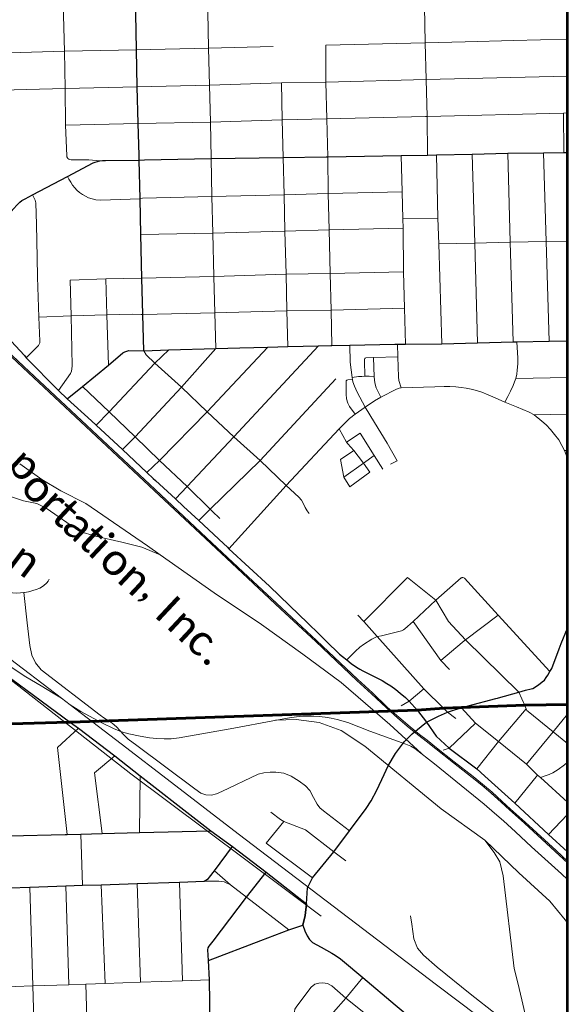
# Model space of a CAD drawing. Extents: x 13.99 to 21.38, y 7.75 to 14.55.
# Tile 76 of 77: x 20.38 to 21.38, y 11.22 to 13.01. Entities that reach past the tile are written whole.
import ezdxf

# ---------------------------------------------------------------- set-up
doc = ezdxf.new("R2010")
doc.units = 0
doc.header["$MEASUREMENT"] = 0
doc.linetypes.add('rr2', pattern=[0])
for name, color, linetype, lineweight in [('GM_X_City_Street', 1, 'Continuous', 0), ('GM_X_County_Road', 3, 'Continuous', 30), ('GM_X_Interstate_Route', 1, 'Continuous', 53), ('GM_X_Rail_Line', 7, 'rr2', 13), ('GM_X_Rail_Line_Text', 7, 'Continuous', 0), ('GM_X_State_Route', 1, 'Continuous', 30)]:
    doc.layers.add(name, color=color, linetype=linetype, lineweight=lineweight)
doc.styles.add('Slanted Normal (0.14) Font 31', font='CHAR_FAST_FONT.shx', dxfattribs={"height": 0.14})

msp = doc.modelspace()

# ---------------------------------------------------------------- linework, layer by layer
at = {"layer": 'GM_X_City_Street'}
for p, q in [((21.3706, 12.7712), (21.3702, 12.8428)), ((21.0768, 12.6497), (21.1406, 12.6511)), ((20.4918, 12.3442), (20.5407, 12.2979)), ((21.2831, 12.3585), (21.377, 12.3605)), ((21.3166, 12.2921), (21.377, 12.2936)), ((21.372, 12.2272), (21.377, 12.2274)), ((21.0542, 12.2023), (21.0664, 12.2082)), ((20.9798, 12.161), (21.0166, 12.1877)), ((20.7429, 12.1031), (20.7289, 12.1162)), ((21.0056, 11.9152), (21.0851, 11.9954)), ((20.3911, 11.9129), (20.3845, 11.968)), ((20.5959, 11.5301), (20.5971, 11.6334)), ((21.281, 11.5838), (21.3226, 11.6346)), ((21.3429, 11.5263), (21.3764, 11.5626)), ((20.8274, 11.5108), (20.8593, 11.5501)), ((20.4918, 11.4339), (20.4889, 11.5273)), ((20.8274, 11.5108), (20.9118, 11.4474)), ((20.467, 11.2521), (20.4617, 11.4329)), ((20.5333, 11.2545), (20.526, 11.4349)), ((20.5977, 11.2572), (20.5918, 11.4372)), ((20.6745, 11.2593), (20.6688, 11.4393))]:
    msp.add_line(p, q, dxfattribs=at)
at = {"layer": 'GM_X_City_Street', "flags": 128}
for points in [[(20.7355, 12.4133), (20.7332, 12.4781), (20.7319, 12.5448), (20.7298, 12.6238), (20.7283, 12.6908), (20.7266, 12.7601), (20.7253, 12.8265), (20.7235, 12.894), (20.7219, 12.9612), (20.7207, 13.0273), (20.7188, 13.0942), (20.7173, 13.1605), (20.7152, 13.2267), (20.7135, 13.3186), (20.7118, 13.4182), (20.7104, 13.5006), (20.7058, 13.5015), (20.702, 13.503), (20.6988, 13.5059), (20.6967, 13.5084), (20.6951, 13.5121), (20.6946, 13.5162), (20.6911, 13.6481)], [(21.1218, 12.7659), (21.1209, 12.8367), (21.1194, 12.9039), (21.1177, 12.9709), (21.1162, 13.0372), (21.1148, 13.1027), (21.1137, 13.17)], [(20.4654, 12.7597), (20.4644, 12.7612), (20.4636, 12.763), (20.4631, 12.765), (20.461, 12.8205), (20.4601, 12.8875), (20.4588, 12.9555), (20.457, 13.0211), (20.4558, 13.0879), (20.4543, 13.154)], [(20.9363, 12.9667), (21.1177, 12.9709), (21.1905, 12.9729)], [(21.1905, 12.9729), (21.279, 12.9753), (21.377, 12.9774)], [(20.2369, 12.9492), (20.3177, 12.9515), (20.4588, 12.9555), (20.5906, 12.9582), (20.7219, 12.9612), (20.8401, 12.9641)], [(20.9471, 12.4186), (20.9457, 12.4834), (20.9442, 12.5499), (20.9421, 12.6297), (20.9404, 12.696), (20.9398, 12.7632), (20.9378, 12.8321), (20.9363, 12.8991), (20.9363, 12.9667)], [(20.1613, 12.8809), (20.1629, 12.8812), (20.1659, 12.8816), (20.3195, 12.884), (20.4601, 12.8875), (20.5919, 12.8905), (20.7235, 12.894), (20.8552, 12.8978), (20.9363, 12.8991), (21.1194, 12.9039), (21.377, 12.91)], [(20.8668, 12.4169), (20.8652, 12.482), (20.8636, 12.5487), (20.8612, 12.6275), (20.8598, 12.6936), (20.8582, 12.7619), (20.8562, 12.8308), (20.8552, 12.8978)], [(20.461, 12.8205), (20.5936, 12.8237), (20.7253, 12.8265), (20.8562, 12.8308), (20.9378, 12.8321), (21.118, 12.8366)], [(21.118, 12.8366), (21.1209, 12.8367), (21.3702, 12.8428), (21.377, 12.843)], [(20.4654, 12.7597), (20.4667, 12.7589), (20.4685, 12.7581), (20.4711, 12.7575), (20.5035, 12.7577), (20.5234, 12.7557)], [(21.0814, 12.421), (21.08, 12.4871), (21.078, 12.5534), (21.077, 12.6327), (21.0768, 12.6497), (21.0752, 12.699), (21.0735, 12.7652)], [(21.1476, 12.4219), (21.1426, 12.604), (21.1406, 12.6511), (21.1381, 12.7664)], [(21.2128, 12.4236), (21.2079, 12.6052), (21.203, 12.768)], [(21.2783, 12.4254), (21.2727, 12.607), (21.2684, 12.7695)], [(21.3438, 12.4266), (21.3385, 12.6087), (21.3335, 12.7701)], [(20.4645, 12.7273), (20.4672, 12.7223), (20.4704, 12.7168), (20.4737, 12.7113), (20.4776, 12.7063), (20.4818, 12.7019), (20.4866, 12.698), (20.4917, 12.6945), (20.4972, 12.6913), (20.503, 12.6884), (20.5096, 12.6862), (20.5164, 12.6846), (20.5246, 12.6841), (20.579, 12.6856), (20.597, 12.6863), (20.6014, 12.6875), (20.7283, 12.6908), (20.8598, 12.6936), (20.9404, 12.696), (21.0752, 12.699)], [(20.3893, 12.3964), (20.4113, 12.4187), (20.4128, 12.4209), (20.4139, 12.4236), (20.4142, 12.4268), (20.4122, 12.4706), (20.4098, 12.5436), (20.4089, 12.5795), (20.408, 12.6393), (20.4068, 12.6792), (20.4062, 12.6815), (20.4052, 12.6839), (20.4004, 12.6935)], [(20.5984, 12.6215), (20.7298, 12.6238), (20.8612, 12.6275), (20.9421, 12.6297), (21.077, 12.6327)], [(21.1426, 12.604), (21.2079, 12.6052), (21.2727, 12.607), (21.3385, 12.6087), (21.377, 12.6094)], [(20.4694, 12.5378), (20.5346, 12.5404), (20.6002, 12.5418), (20.7319, 12.5448), (20.8636, 12.5487), (20.9442, 12.5499), (21.078, 12.5534)], [(20.5392, 12.3828), (20.5365, 12.4744), (20.5346, 12.5404)], [(20.4478, 12.3366), (20.4698, 12.3679), (20.4716, 12.3717), (20.4726, 12.3763), (20.4729, 12.3819), (20.4715, 12.4729), (20.4694, 12.5378)], [(20.5992, 12.4756), (20.6023, 12.4756), (20.7332, 12.4781), (20.8652, 12.482), (20.9457, 12.4834), (21.08, 12.4871)], [(20.4122, 12.4706), (20.4715, 12.4729), (20.5365, 12.4744), (20.5839, 12.4759), (20.5992, 12.4756)], [(20.6095, 12.1868), (20.6327, 12.2087), (20.7196, 12.2979), (20.8301, 12.4158)], [(20.6614, 12.1388), (20.6827, 12.1615), (20.7681, 12.252), (20.9225, 12.4182)], [(21.0664, 12.2082), (21.0479, 12.2408), (21.025, 12.2784), (21.0082, 12.3065), (20.9931, 12.3338), (20.9884, 12.3445), (20.9857, 12.3523), (20.9845, 12.357), (20.9841, 12.3601), (20.9807, 12.3884), (20.9802, 12.4191)], [(21.0738, 12.3414), (21.0694, 12.3549), (21.0686, 12.3615), (21.0676, 12.398), (21.0668, 12.421)], [(21.2629, 12.3152), (21.2683, 12.3259), (21.2731, 12.3353), (21.2781, 12.3455), (21.2808, 12.3525), (21.2831, 12.3585), (21.2849, 12.3664), (21.2857, 12.3739), (21.2868, 12.3852), (21.2866, 12.3958), (21.2851, 12.4253)], [(20.517, 12.2735), (20.5407, 12.2979), (20.6239, 12.3865), (20.6498, 12.411)], [(20.5651, 12.2287), (20.5881, 12.2521), (20.6726, 12.3425), (20.7355, 12.4133)], [(20.9058, 12.1119), (20.9022, 12.1168), (20.9001, 12.1202), (20.8986, 12.123), (20.8942, 12.1323), (20.8918, 12.1365), (20.8867, 12.142), (20.864, 12.163), (20.8165, 12.2087), (20.7681, 12.252), (20.7196, 12.2979), (20.6726, 12.3425), (20.6239, 12.3865), (20.6081, 12.4016), (20.6037, 12.4091)], [(21.0072, 12.3627), (21.0068, 12.3909), (21.0069, 12.3936), (21.0074, 12.3948), (21.0081, 12.3956), (21.0092, 12.3961), (21.0233, 12.3967), (21.0676, 12.398)], [(21.0365, 12.3246), (21.0283, 12.3412), (21.0254, 12.3505), (21.0241, 12.3618), (21.0233, 12.3967)], [(20.9841, 12.3601), (20.9958, 12.3619), (21.0016, 12.3624), (21.0072, 12.3627), (21.0153, 12.3628), (21.0241, 12.3618)], [(20.704, 12.0992), (20.7247, 12.1201), (20.8165, 12.2087), (20.9543, 12.358)], [(20.7592, 12.0478), (20.864, 12.163), (20.9606, 12.2664), (20.9795, 12.2855), (20.9895, 12.2937), (21.0082, 12.3065), (21.0251, 12.318), (21.0365, 12.3246), (21.0653, 12.3391), (21.0698, 12.3408), (21.0738, 12.3414), (21.1351, 12.3433), (21.1519, 12.3437), (21.1625, 12.3438), (21.1732, 12.3432), (21.1834, 12.3424), (21.1923, 12.3408), (21.2014, 12.3389), (21.2111, 12.3365), (21.2211, 12.3334), (21.2322, 12.329), (21.245, 12.3233), (21.2629, 12.3152), (21.2841, 12.3067), (21.296, 12.3022), (21.3071, 12.2969), (21.3166, 12.2921), (21.3302, 12.2809), (21.3383, 12.2739), (21.3465, 12.2655), (21.3538, 12.2564), (21.3612, 12.2464), (21.3668, 12.2361), (21.372, 12.2272), (21.3749, 12.2195), (21.377, 12.2138)], [(20.9895, 12.2937), (20.9791, 12.3072), (20.976, 12.3138), (20.9739, 12.3214), (20.973, 12.3299), (20.973, 12.353), (20.9732, 12.3544), (20.9738, 12.3551), (20.9747, 12.3557), (20.9763, 12.356), (20.9845, 12.357)], [(20.7289, 12.1162), (20.7247, 12.1201), (20.6827, 12.1615), (20.6327, 12.2087), (20.5881, 12.2521), (20.5407, 12.2979)], [(21.0166, 12.1877), (21.0048, 12.2041), (20.9953, 12.2171), (20.9872, 12.2269), (20.9764, 12.2396), (20.9738, 12.2421), (20.9606, 12.2664)], [(20.9738, 12.2421), (20.9987, 12.2589), (21.0244, 12.2183), (21.0404, 12.1931)], [(20.9798, 12.161), (20.9689, 12.1782), (20.9629, 12.211), (20.9872, 12.2269)], [(20.9689, 12.1782), (21.0048, 12.2041), (21.0244, 12.2183)], [(20.2597, 12.0223), (20.2816, 12.0066), (20.2953, 11.9964), (20.3038, 11.99), (20.3159, 11.9819), (20.3263, 11.9766), (20.3358, 11.9728), (20.3428, 11.9707), (20.3571, 11.968), (20.3643, 11.9673), (20.3716, 11.9671), (20.3789, 11.9674), (20.3845, 11.968), (20.3862, 11.9682), (20.3933, 11.9694), (20.4074, 11.9734), (20.4142, 11.9761), (20.421, 11.98), (20.4268, 11.9854), (20.4291, 11.9886), (20.4311, 11.9921)], [(20.9743, 11.845), (20.9904, 11.8612), (20.998, 11.868), (21.0049, 11.8733), (21.0203, 11.8831), (21.03, 11.888), (21.0377, 11.8891), (21.0695, 11.8967), (21.0742, 11.8981), (21.0776, 11.8998), (21.0804, 11.9018), (21.0956, 11.9153), (21.1371, 11.9539), (21.1833, 11.9946)], [(21.0851, 11.9954), (21.1371, 11.9539), (21.16, 11.9151), (21.191, 11.8818), (21.2883, 11.7864)], [(21.1833, 11.9946), (21.1841, 11.9949), (21.1852, 11.9952), (21.1864, 11.9952), (21.1879, 11.9949), (21.1891, 11.9941), (21.2507, 11.9267), (21.3453, 11.8236)], [(20.9795, 11.5333), (20.9316, 11.5698), (20.9254, 11.5753), (20.9202, 11.5821), (20.9134, 11.5942), (20.9069, 11.6067), (20.8993, 11.6151), (20.8876, 11.624), (20.8731, 11.6332), (20.8595, 11.6381), (20.8446, 11.6401), (20.8345, 11.6401), (20.8229, 11.6389), (20.8128, 11.6364), (20.746, 11.6047), (20.7364, 11.6006), (20.7271, 11.5982), (20.7171, 11.599), (20.7078, 11.6019), (20.697, 11.6095), (20.5909, 11.6886), (20.5752, 11.7005), (20.5667, 11.7087), (20.5608, 11.7156), (20.5539, 11.7228), (20.5461, 11.7294), (20.5403, 11.7332), (20.5307, 11.7394), (20.5241, 11.7444), (20.4165, 11.8269), (20.4063, 11.8397), (20.3992, 11.8539), (20.3956, 11.8713), (20.3911, 11.9129)], [(20.9945, 11.9268), (21.0056, 11.9152), (21.03, 11.888), (21.1153, 11.7925), (21.1515, 11.7564), (21.1582, 11.7494), (21.1737, 11.7379)], [(21.0956, 11.9153), (21.1462, 11.844), (21.1619, 11.8274)], [(21.1885, 11.8797), (21.191, 11.8818), (21.2507, 11.9267)], [(21.1462, 11.844), (21.1852, 11.877), (21.1885, 11.8797)], [(21.0735, 11.7615), (21.0885, 11.7695), (21.1153, 11.7925)], [(21.2883, 11.7864), (21.2995, 11.7617), (21.3009, 11.7586), (21.3018, 11.7557), (21.3032, 11.753), (21.3053, 11.7509), (21.351, 11.7141), (21.377, 11.6927)], [(21.1839, 11.7577), (21.2096, 11.7297), (21.2516, 11.696), (21.3024, 11.6546), (21.3226, 11.6346), (21.3283, 11.6305), (21.377, 11.5857)], [(21.2116, 11.6465), (21.2516, 11.696), (21.3018, 11.7557)], [(21.3024, 11.6546), (21.351, 11.7141), (21.377, 11.7459)], [(20.4642, 11.5266), (20.4465, 11.6854), (20.4847, 11.7202)], [(21.1505, 11.6803), (21.1612, 11.6839), (21.2096, 11.7297)], [(20.528, 11.5281), (20.514, 11.6387), (20.5512, 11.6703)], [(21.3283, 11.6305), (21.3366, 11.6334), (21.344, 11.6361), (21.3504, 11.6393), (21.3601, 11.6451), (21.3721, 11.6538), (21.377, 11.6586)], [(20.8356, 11.567), (20.8536, 11.5541), (20.8593, 11.5501), (20.8992, 11.5347), (20.9509, 11.4951), (20.9725, 11.4784)], [(20.7329, 11.4604), (20.7623, 11.4347), (20.7914, 11.4119), (20.8688, 11.3527)], [(20.4061, 11.0967), (20.406, 11.1027), (20.4038, 11.1686), (20.4013, 11.2501), (20.3955, 11.4302)], [(20.7143, 11.4411), (20.741, 11.4414), (20.7504, 11.4399), (20.7623, 11.4347)], [(20.9805, 10.8574), (20.9489, 11.1747), (20.9474, 11.1907), (20.9479, 11.1976), (20.9503, 11.2023), (20.9726, 11.2279), (21.0036, 11.2655)], [(20.3362, 11.2478), (20.4013, 11.2501), (20.467, 11.2521), (20.4977, 11.2533), (20.5333, 11.2545), (20.5977, 11.2572), (20.6745, 11.2593), (20.7235, 11.2612)], [(20.5133, 10.7885), (20.5111, 10.8479), (20.5095, 10.9076), (20.5071, 10.9729), (20.5047, 11.0397), (20.5031, 11.1057), (20.5007, 11.1721), (20.4977, 11.2533)], [(20.9805, 10.8574), (20.9756, 10.8594), (20.9656, 10.8667), (20.9549, 10.8808), (20.9331, 10.9044), (20.9263, 10.913), (20.9233, 10.9179), (20.9214, 10.9232), (20.9188, 10.9394), (20.9141, 10.9935), (20.9116, 11.0049), (20.9069, 11.0142), (20.8989, 11.026), (20.8963, 11.0322), (20.895, 11.0465), (20.879, 11.2027), (20.8795, 11.2075), (20.8833, 11.213), (20.9096, 11.2482), (20.9163, 11.2533), (20.9235, 11.2554), (20.9304, 11.256)], [(20.9304, 11.256), (20.9392, 11.2545), (20.947, 11.2505), (20.9726, 11.2279), (21.0326, 11.1798), (21.1282, 11.0993)]]:
    msp.add_lwpolyline(points, dxfattribs=at)
at = {"layer": 'GM_X_County_Road', "color": 1}
msp.add_line((20.3585, 11.5238), (20.4601, 11.5265), dxfattribs=at)
at = {"layer": 'GM_X_County_Road', "color": 1, "flags": 128}
for points in [[(20.5953, 12.766), (20.5936, 12.8237), (20.5919, 12.8905), (20.5906, 12.9582), (20.5895, 13.0246), (20.5869, 13.0908), (20.5858, 13.1572), (20.5839, 13.2232), (20.5784, 13.4142), (20.5732, 13.5987)], [(20.5234, 12.7557), (20.5283, 12.756), (20.5341, 12.7562), (20.5955, 12.7571), (20.6053, 12.7573)], [(20.6037, 12.4091), (20.6023, 12.4756), (20.6002, 12.5418), (20.5984, 12.6215), (20.597, 12.6863), (20.5955, 12.7571), (20.5953, 12.766)], [(20.6053, 12.7573), (20.7266, 12.7601), (20.8582, 12.7619), (20.9369, 12.7631)], [(20.9369, 12.7631), (20.9398, 12.7632), (21.0735, 12.7652), (21.1218, 12.7659), (21.1381, 12.7664), (21.203, 12.768), (21.2684, 12.7695), (21.3335, 12.7701), (21.3706, 12.7712), (21.377, 12.7712)], [(20.2573, 12.555), (20.3046, 12.5945), (20.3216, 12.6109), (20.3328, 12.622), (20.3411, 12.6327), (20.3576, 12.6581), (20.3665, 12.6688), (20.372, 12.6751), (20.3774, 12.68), (20.3812, 12.6831), (20.387, 12.6864), (20.3941, 12.6903), (20.4004, 12.6935), (20.4645, 12.7273), (20.5111, 12.7518), (20.5152, 12.7533), (20.5192, 12.7546), (20.5234, 12.7557)], [(20.6037, 12.4091), (20.6498, 12.411), (20.7355, 12.4133), (20.7794, 12.4145)], [(20.7794, 12.4145), (20.8301, 12.4158), (20.8668, 12.4169), (20.9225, 12.4182), (20.9451, 12.4186)], [(20.9451, 12.4186), (20.9471, 12.4186), (20.9802, 12.4191), (21.062, 12.4209)], [(21.062, 12.4209), (21.0668, 12.421), (21.0814, 12.421), (21.1476, 12.4219), (21.2128, 12.4236), (21.2783, 12.4254), (21.2851, 12.4253), (21.3438, 12.4266), (21.377, 12.4274)], [(20.4637, 12.3217), (20.4918, 12.3442), (20.5392, 12.3828), (20.5658, 12.4052), (20.5689, 12.4071), (20.5727, 12.4086), (20.5765, 12.4094), (20.6037, 12.4091)], [(20.1938, 11.935), (20.2946, 11.8596), (20.4702, 11.7308), (20.4847, 11.7202), (20.5512, 11.6703), (20.5971, 11.6334), (20.6986, 11.5543), (20.7262, 11.5333), (20.7655, 11.5046), (20.8269, 11.4576), (20.9007, 11.4002)], [(20.4601, 11.5265), (20.4642, 11.5266), (20.4889, 11.5273), (20.528, 11.5281), (20.5959, 11.5301), (20.7262, 11.5333)], [(20.7238, 11.4486), (20.7329, 11.4604), (20.7655, 11.5046)], [(20.2309, 11.3904), (20.2365, 11.392), (20.2442, 11.3953), (20.2517, 11.4005), (20.2662, 11.4136), (20.2754, 11.4194), (20.2849, 11.4239), (20.2937, 11.4268), (20.2996, 11.4278), (20.33, 11.4286), (20.3599, 11.4293), (20.3955, 11.4302), (20.4617, 11.4329), (20.4918, 11.4339), (20.526, 11.4349), (20.5918, 11.4372), (20.6688, 11.4393), (20.7143, 11.4411), (20.7219, 11.4462), (20.7238, 11.4486)], [(20.722, 11.2966), (20.7209, 11.3159), (20.7212, 11.3196), (20.7231, 11.3229), (20.7302, 11.3317), (20.7914, 11.4119), (20.8269, 11.4576)], [(20.9007, 11.4002), (20.8985, 11.3788), (20.8942, 11.361)], [(20.8942, 11.361), (20.8976, 11.3508), (20.9021, 11.3413), (20.9063, 11.3351), (20.912, 11.3297), (20.9273, 11.3208), (20.947, 11.3099), (20.9534, 11.3062), (20.9628, 11.2997), (20.9667, 11.2964)], [(20.9667, 11.2964), (21.0036, 11.2655), (21.0625, 11.2158), (21.1105, 11.1758), (21.1208, 11.1674), (21.1266, 11.1641), (21.2174, 11.1183), (21.2748, 11.0893), (21.3235, 11.0667), (21.377, 11.0435)]]:
    msp.add_lwpolyline(points, dxfattribs=at)
at = {"layer": 'GM_X_Interstate_Route', "flags": 128}
for points in [[(21.377, 11.7636), (21.377, 14.5517)], [(20.0922, 11.7205), (20.4659, 11.7312), (20.47, 11.7313), (20.5401, 11.7338), (21.1031, 11.7535), (21.1513, 11.757), (21.1837, 11.7582), (21.2993, 11.7622), (21.377, 11.7636)], [(21.377, 7.7517), (21.377, 11.7636), (21.2993, 11.7622), (21.1837, 11.7582), (21.1513, 11.757), (21.1031, 11.7535), (20.5401, 11.7338), (20.47, 11.7313), (20.4659, 11.7312), (20.0922, 11.7205)]]:
    msp.add_lwpolyline(points, dxfattribs=at)
at = {"layer": 'GM_X_Rail_Line', "ltscale": 3.78788e-07, "flags": 128}
for points in [[(21.377, 11.4749), (21.3548, 11.4954), (21.2987, 11.5471), (21.2717, 11.5713), (21.2562, 11.5857), (21.238, 11.6019), (21.2206, 11.6166), (21.2035, 11.6305), (21.1691, 11.6574), (21.1368, 11.6828), (21.1195, 11.6965), (21.1057, 11.7069), (21.0884, 11.7211), (21.0677, 11.7386), (21.0466, 11.7574), (21.0195, 11.783), (20.993, 11.8073), (20.9176, 11.8786), (20.8535, 11.9383), (20.7838, 12.0036), (20.7166, 12.0663), (20.623, 12.1541), (20.3928, 12.3697), (20.3005, 12.4561), (20.2474, 12.5056), (20.2147, 12.5362), (20.1712, 12.578), (20.1508, 12.5983), (20.1249, 12.6251), (20.0919, 12.6591), (20.0651, 12.6867), (20.0258, 12.7272), (19.9989, 12.7548), (19.9425, 12.8131), (19.9119, 12.8443), (19.8958, 12.8619), (19.8804, 12.876), (19.8747, 12.8807), (19.8625, 12.8917), (19.8555, 12.897), (19.8424, 12.9055), (19.83, 12.9131), (19.8162, 12.9208), (19.8011, 12.9284), (19.7846, 12.9357), (19.7611, 12.9447), (19.7066, 12.9643), (19.6563, 12.9825), (19.5875, 13.0074), (19.5106, 13.0353), (19.4744, 13.0485), (19.4497, 13.0574), (19.4275, 13.0653), (19.4093, 13.0713), (19.3916, 13.0768), (19.3732, 13.0825), (19.3522, 13.0887), (19.2808, 13.11), (19.268, 13.1144), (19.2543, 13.1195), (19.2426, 13.1243), (19.2288, 13.131), (19.2086, 13.1419), (19.1933, 13.1505), (19.1759, 13.1611), (19.1602, 13.1711), (19.1269, 13.1904), (19.1034, 13.2039), (19.0481, 13.2379), (18.9954, 13.2695), (18.9381, 13.304), (18.8892, 13.3332), (18.8698, 13.3446), (18.8541, 13.3527), (18.8377, 13.3608), (18.8211, 13.3685), (18.7982, 13.378), (18.7092, 13.4147), (18.6744, 13.4293), (18.6599, 13.4356), (18.6451, 13.4427), (18.6235, 13.4542), (18.6065, 13.4642), (18.5925, 13.4731), (18.5593, 13.5005), (18.5479, 13.5107), (18.5347, 13.523), (18.5053, 13.5541), (18.4741, 13.5849), (18.423, 13.6399), (18.3881, 13.6816), (18.3578, 13.7144), (18.2793, 13.8089), (18.188, 13.9188), (18.1801, 13.9283), (18.1745, 13.9344), (18.1529, 13.9559), (18.1446, 13.9626), (18.1357, 13.9689), (18.1266, 13.9747), (18.119, 13.9785), (18.1075, 13.9841), (18.0982, 13.9872), (18.088, 13.9905), (18.0762, 13.9932), (18.0647, 13.995), (18.0516, 13.9961), (18.0406, 13.9967), (18.0283, 13.9966), (18.0162, 13.9962), (18.0054, 13.9953), (17.9933, 13.994), (17.9812, 13.9925), (17.9694, 13.9907), (17.9557, 13.9883), (17.8999, 13.9769), (17.8834, 13.9733), (17.8701, 13.9707), (17.8563, 13.9676), (17.8369, 13.9636), (17.8242, 13.961), (17.7992, 13.9586), (17.788, 13.9578), (17.7779, 13.9571), (17.7608, 13.9565), (17.6512, 13.9544), (17.6303, 13.9548), (17.6145, 13.9552), (17.5992, 13.9561), (17.5856, 13.9575), (17.5734, 13.9589), (17.5608, 13.9603), (17.5467, 13.9625), (17.5338, 13.965), (17.5232, 13.9673), (17.5117, 13.9703), (17.5022, 13.9731), (17.4921, 13.9768), (17.4832, 13.9802), (17.4725, 13.985), (17.4633, 13.9903), (17.453, 13.9959), (17.4377, 14.0057), (17.4256, 14.0141), (17.4154, 14.0219), (17.4052, 14.0308), (17.3962, 14.0395), (17.387, 14.0494), (17.3797, 14.0575), (17.374, 14.0645), (17.3678, 14.0725), (17.3559, 14.0893), (17.3481, 14.1023), (17.3399, 14.1165), (17.3332, 14.1294), (17.3281, 14.1401), (17.3221, 14.1536), (17.3165, 14.1676), (17.3112, 14.1822), (17.306, 14.1984), (17.2815, 14.2826), (17.2665, 14.3356), (17.2547, 14.3767), (17.2436, 14.4166), (17.2362, 14.4416), (17.233, 14.4524), (17.2298, 14.4616), (17.226, 14.4712), (17.22, 14.4846), (17.2151, 14.4942), (17.2091, 14.5048), (17.2033, 14.5133), (17.1977, 14.5211), (17.1903, 14.5299), (17.1834, 14.5376), (17.1766, 14.5443), (17.1684, 14.5514), (17.1679, 14.5517)], [(21.377, 11.4781), (21.3564, 11.4971), (21.3003, 11.5488), (21.2733, 11.573), (21.2577, 11.5874), (21.2395, 11.6036), (21.222, 11.6185), (21.2049, 11.6323), (21.1706, 11.6592), (21.1382, 11.6846), (21.1209, 11.6983), (21.1072, 11.7087), (21.0899, 11.7229), (21.0692, 11.7403), (21.0482, 11.7591), (21.0211, 11.7847), (20.9946, 11.8091), (20.9192, 11.8803), (20.8551, 11.94), (20.7854, 12.0053), (20.7182, 12.068), (20.6246, 12.1558), (20.3945, 12.3714), (20.3021, 12.4578), (20.249, 12.5074), (20.2163, 12.5379), (20.1728, 12.5797), (20.1525, 12.5999), (20.1265, 12.6267), (20.0936, 12.6607), (20.0668, 12.6883), (20.0275, 12.7288), (20.0006, 12.7564), (19.9442, 12.8148), (19.9136, 12.8459), (19.8904, 12.8715), (19.8832, 12.878), (19.8773, 12.8829), (19.8707, 12.8883), (19.8569, 12.8989), (19.8437, 12.9075), (19.8311, 12.9151), (19.8173, 12.9229), (19.8021, 12.9305), (19.7855, 12.9379), (19.7619, 12.9469), (19.7074, 12.9665), (19.6571, 12.9847), (19.5883, 13.0096), (19.5114, 13.0375), (19.4752, 13.0507), (19.4505, 13.0596), (19.4282, 13.0675), (19.41, 13.0735), (19.3923, 13.079), (19.3739, 13.0847), (19.3529, 13.0909), (19.2816, 13.1122), (19.2688, 13.1166), (19.2552, 13.1217), (19.2435, 13.1265), (19.2299, 13.1331), (19.2098, 13.1439), (19.1945, 13.1526), (19.1772, 13.1631), (19.1614, 13.1731), (19.1281, 13.1925), (19.1046, 13.2059), (19.0493, 13.2399), (18.9966, 13.2715), (18.9393, 13.306), (18.8904, 13.3352), (18.8709, 13.3466), (18.8552, 13.3548), (18.8387, 13.3629), (18.822, 13.3706), (18.7991, 13.3802), (18.7101, 13.4168), (18.6753, 13.4315), (18.6609, 13.4377), (18.6462, 13.4448), (18.6246, 13.4563), (18.6077, 13.4662), (18.5849, 13.4828), (18.5761, 13.4905), (18.5635, 13.5016), (18.5529, 13.5108), (18.5407, 13.5229), (18.5184, 13.5462), (18.4826, 13.5823), (18.4248, 13.6414), (18.3898, 13.6832), (18.3596, 13.716), (18.2811, 13.8104), (18.1898, 13.9202), (18.1819, 13.9298), (18.1762, 13.936), (18.1544, 13.9577), (18.1461, 13.9644), (18.137, 13.9708), (18.1277, 13.9768), (18.12, 13.9806), (18.1083, 13.9863), (18.099, 13.9894), (18.0887, 13.9927), (18.0767, 13.9955), (18.0649, 13.9974), (18.0518, 13.9984), (18.0407, 13.9991), (18.0283, 13.999), (18.0161, 13.9985), (18.0052, 13.9976), (17.9931, 13.9964), (17.9808, 13.9948), (17.969, 13.993), (17.9553, 13.9906), (17.8994, 13.9791), (17.8829, 13.9756), (17.8696, 13.973), (17.8558, 13.9699), (17.8364, 13.9659), (17.8239, 13.9633), (17.799, 13.9609), (17.7878, 13.9601), (17.7778, 13.9595), (17.7607, 13.9589), (17.6512, 13.9567), (17.6304, 13.9571), (17.6146, 13.9575), (17.5994, 13.9585), (17.5859, 13.9599), (17.5737, 13.9612), (17.5612, 13.9627), (17.5471, 13.9648), (17.5342, 13.9673), (17.5238, 13.9696), (17.5123, 13.9725), (17.5029, 13.9754), (17.4929, 13.979), (17.4842, 13.9824), (17.4736, 13.9871), (17.4644, 13.9924), (17.4542, 13.9979), (17.439, 14.0077), (17.427, 14.016), (17.4169, 14.0237), (17.4068, 14.0325), (17.3979, 14.0411), (17.3887, 14.0509), (17.3814, 14.059), (17.3758, 14.0659), (17.3697, 14.0739), (17.3579, 14.0906), (17.3501, 14.1034), (17.3419, 14.1177), (17.3353, 14.1305), (17.3302, 14.141), (17.3242, 14.1545), (17.3187, 14.1684), (17.3134, 14.183), (17.3082, 14.1991), (17.2838, 14.2832), (17.2688, 14.3363), (17.257, 14.3773), (17.2459, 14.4173), (17.2385, 14.4423), (17.2352, 14.4531), (17.232, 14.4624), (17.2282, 14.4722), (17.2221, 14.4856), (17.2172, 14.4953), (17.2111, 14.5061), (17.2052, 14.5146), (17.1995, 14.5225), (17.1921, 14.5314), (17.1851, 14.5392), (17.1782, 14.5461), (17.1716, 14.5517)], [(21.377, 11.0833), (21.3601, 11.094), (21.3259, 11.1166), (21.2819, 11.1463), (21.2489, 11.1695), (21.2149, 11.1944), (21.1382, 11.2522), (20.7763, 11.5276), (20.6542, 11.6212), (20.5624, 11.6918), (20.4696, 11.763)], [(20.4696, 11.763), (20.4886, 11.751), (20.5283, 11.7295), (20.5487, 11.7196), (20.5632, 11.7138), (20.5766, 11.7099), (20.5971, 11.7056), (20.6142, 11.7028), (20.6277, 11.7016), (20.6411, 11.7012), (20.654, 11.7013), (20.6685, 11.7026), (20.7682, 11.7204), (20.8392, 11.734), (20.8696, 11.7394), (20.8824, 11.7413), (20.8937, 11.7422), (20.9048, 11.7422), (20.9142, 11.7422), (20.9241, 11.7415), (20.935, 11.7404), (20.9459, 11.7387), (20.9568, 11.7365), (20.9763, 11.7307), (21.0163, 11.7153), (21.0822, 11.6911), (21.0911, 11.6878), (21.0986, 11.6837), (21.1346, 11.6552), (21.1737, 11.6238), (21.2253, 11.5819), (21.2443, 11.5656), (21.2604, 11.5514), (21.2826, 11.5313), (21.3116, 11.5039), (21.3661, 11.4547), (21.377, 11.4446)], [(21.2262, 11.5162), (21.2882, 11.4563), (21.3448, 11.4048), (21.3731, 11.3705), (21.377, 11.3655)]]:
    msp.add_lwpolyline(points, dxfattribs=at)
at = {"layer": 'GM_X_Rail_Line', "flags": 128}
for points in [[(20.4533, 11.7754), (20.4382, 11.7841), (20.4163, 11.7976), (20.3885, 11.8142), (20.3705, 11.8258), (20.3456, 11.8426), (20.3161, 11.8634), (20.3018, 11.8738), (20.2797, 11.8909), (20.244, 11.9197), (20.2325, 11.929), (20.2091, 11.9487), (20.1439, 12.004), (20.1235, 12.0215), (20.0854, 12.054), (20.0521, 12.0822), (20.0029, 12.124), (19.9642, 12.1567), (19.9202, 12.1938), (19.7567, 12.3172), (19.5471, 12.4737), (19.4938, 12.5137), (19.4158, 12.5718), (19.34, 12.628), (19.301, 12.6569), (19.2457, 12.6979), (19.2271, 12.7109), (19.2093, 12.721), (19.18, 12.7425), (19.0924, 12.8096), (19.0493, 12.8426), (18.9841, 12.8927), (18.9607, 12.9061), (18.9025, 12.9502), (18.8841, 12.9646), (18.877, 12.97), (18.8717, 12.9739), (18.8643, 12.9785), (18.8397, 12.9923), (18.8207, 13.0033), (18.8044, 13.0138), (18.7926, 13.0213), (18.7751, 13.0314), (18.7632, 13.0377), (18.7501, 13.0436), (18.7397, 13.048), (18.7326, 13.0511), (18.7261, 13.0534), (18.7168, 13.0567), (18.6966, 13.0629), (18.6739, 13.0699), (18.655, 13.0758), (18.6308, 13.0838), (18.6177, 13.0881), (18.6082, 13.0905), (18.594, 13.093), (18.5837, 13.095), (18.5708, 13.0985), (18.5516, 13.1048), (18.5164, 13.1171), (18.4853, 13.13), (18.4432, 13.1443), (18.4302, 13.1489), (18.4164, 13.1539), (18.4058, 13.1581), (18.3942, 13.1632), (18.3271, 13.1953), (18.2451, 13.2348), (18.236, 13.2389), (18.2281, 13.2429), (18.2214, 13.2469), (18.2143, 13.2515), (18.2068, 13.2572), (18.2007, 13.2629), (18.195, 13.2682), (18.186, 13.2784), (18.1778, 13.2883), (18.1651, 13.3046), (18.1587, 13.313), (18.1513, 13.3224), (18.1452, 13.3294), (18.1386, 13.3369), (18.1294, 13.3454), (18.1221, 13.3517), (18.1137, 13.358), (18.1043, 13.3638), (18.0951, 13.3692), (18.0874, 13.3729), (18.0806, 13.3757), (18.0742, 13.3782), (18.0662, 13.381), (18.0582, 13.3833), (18.0492, 13.3854), (18.0431, 13.3865), (18.0354, 13.3873), (18.0281, 13.3881), (18.0172, 13.3889), (18.0046, 13.3891), (17.9687, 13.3891), (17.9555, 13.3889), (17.9459, 13.3885), (17.9389, 13.3879), (17.9324, 13.3871), (17.926, 13.3858), (17.9178, 13.384), (17.9073, 13.3811), (17.8967, 13.3774), (17.8875, 13.3738), (17.8779, 13.3688), (17.8685, 13.3636), (17.8616, 13.359), (17.8545, 13.3541), (17.8489, 13.3495), (17.8401, 13.3417), (17.8289, 13.3315), (17.8219, 13.3234), (17.8138, 13.3102), (17.8079, 13.3001), (17.8011, 13.2884), (17.793, 13.2737), (17.7838, 13.2577), (17.7552, 13.2062), (17.7382, 13.1759), (17.7107, 13.1266), (17.6967, 13.101), (17.684, 13.0783), (17.6721, 13.0574)], [(20.4696, 11.763), (20.4533, 11.7754), (20.2426, 11.9358), (20.1671, 12.0018), (20.1246, 12.0433), (19.9405, 12.2438), (19.8523, 12.3431), (19.6666, 12.5572), (19.6238, 12.6085), (19.5867, 12.6493), (19.5369, 12.7241), (19.4847, 12.7943), (19.4445, 12.8424), (19.3473, 12.9543), (19.2576, 13.0588), (19.203, 13.1179), (19.1178, 13.191)], [(18.7166, 13.0573), (18.7421, 13.032), (18.8719, 12.9067), (18.9328, 12.8536), (18.9808, 12.8154), (19.0983, 12.7539), (19.2295, 12.68), (19.2811, 12.6541), (19.4808, 12.5058), (19.8314, 12.2448), (19.9942, 12.1247), (20.154, 11.9854), (20.2353, 11.9068), (20.5801, 11.637), (20.9278, 11.3775)], [(20.6338, 12.0365), (20.6104, 12.053), (20.4981, 12.1304), (20.4525, 12.1536), (20.4174, 12.174), (20.3773, 12.2028)], [(20.6338, 12.0365), (20.6004, 12.0509), (20.5636, 12.0598), (20.5155, 12.0708), (20.4871, 12.0792), (20.4257, 12.1218), (20.4087, 12.1307), (20.3844, 12.1352), (20.3569, 12.1442), (20.3316, 12.148), (20.3173, 12.1517), (20.295, 12.1651)], [(21.1108, 11.674), (21.0529, 11.7271), (20.9641, 11.8039), (20.894, 11.8555), (20.8184, 11.9096), (20.7325, 11.9672), (20.6338, 12.0365)], [(20.8442, 11.7349), (20.882, 11.7365), (20.9242, 11.7307), (20.9644, 11.7163), (21.0071, 11.6875), (21.1467, 11.5732), (21.2262, 11.5162)], [(21.3296, 11.1375), (21.3136, 11.1554), (21.3028, 11.1722), (21.2992, 11.2011), (21.2942, 11.2247), (21.2869, 11.2558), (21.28, 11.282), (21.2596, 11.4512), (21.2535, 11.4767), (21.2434, 11.4939), (21.2262, 11.5162)], [(21.3296, 11.1375), (21.2956, 11.1605), (21.1993, 11.2357), (21.1394, 11.2846), (21.1144, 11.3063), (21.1033, 11.3191), (21.0969, 11.3364), (21.0934, 11.3627), (21.0909, 11.3778)]]:
    msp.add_lwpolyline(points, dxfattribs=at)
at = {"layer": 'GM_X_State_Route'}
for p, q in [((20.4637, 12.3217), (20.5082, 12.2815)), ((20.6212, 12.176), (20.6249, 12.1726)), ((20.749, 12.0573), (20.7563, 12.0505)), ((21.2494, 11.7752), (21.2513, 11.7757)), ((20.722, 11.2966), (20.8174, 11.333))]:
    msp.add_line(p, q, dxfattribs=at)
at = {"layer": 'GM_X_State_Route', "flags": 128}
for points in [[(19.8796, 12.9568), (19.8849, 12.9521), (19.8965, 12.9397), (19.9426, 12.8897), (20.007, 12.822), (20.0543, 12.7736), (20.0994, 12.7301), (20.1459, 12.6834), (20.1934, 12.6358), (20.2083, 12.6192), (20.2333, 12.5851), (20.2573, 12.555), (20.29, 12.5106), (20.305, 12.4904), (20.3374, 12.4523), (20.3859, 12.4002)], [(20.3859, 12.4002), (20.3893, 12.3964), (20.4478, 12.3366), (20.4637, 12.3217)], [(20.5082, 12.2815), (20.517, 12.2735), (20.5651, 12.2287), (20.6095, 12.1868), (20.6212, 12.176)], [(20.6249, 12.1726), (20.6614, 12.1388), (20.6761, 12.1252)], [(20.6761, 12.1252), (20.704, 12.0992), (20.749, 12.0573)], [(20.7563, 12.0505), (20.7592, 12.0478), (20.8331, 11.9797), (20.8695, 11.9445)], [(20.8695, 11.9445), (20.903, 11.9121), (20.9231, 11.8925)], [(21.3623, 11.8653), (21.366, 11.8748), (21.377, 11.9032)], [(20.9231, 11.8925), (20.9367, 11.8793), (20.9613, 11.8558), (20.9667, 11.8513)], [(21.2513, 11.7757), (21.2883, 11.7864), (21.3006, 11.7896), (21.3109, 11.792), (21.3142, 11.7931), (21.3223, 11.7983), (21.3274, 11.8018), (21.3312, 11.8048), (21.3351, 11.8083), (21.3382, 11.8128), (21.3416, 11.8174), (21.3453, 11.8236), (21.3484, 11.8295), (21.3623, 11.8653)], [(20.9667, 11.8513), (20.9743, 11.845), (20.9824, 11.8386), (20.9924, 11.8315), (20.9979, 11.8282), (21.0039, 11.8249), (21.0219, 11.8162), (21.0389, 11.8073), (21.0473, 11.8022), (21.0549, 11.7976), (21.0641, 11.791), (21.072, 11.7845), (21.0814, 11.7762), (21.0885, 11.7695), (21.1033, 11.753), (21.1199, 11.7312)], [(21.1199, 11.7312), (21.1419, 11.7425), (21.1582, 11.7494), (21.1731, 11.7546), (21.1839, 11.7577), (21.1957, 11.7612), (21.2465, 11.7744), (21.2494, 11.7752)], [(20.9795, 11.5333), (21.0095, 11.5738), (21.0187, 11.5882), (21.0294, 11.6075), (21.0428, 11.6362), (21.0498, 11.6515), (21.063, 11.6742), (21.08, 11.696), (21.0939, 11.7102), (21.1199, 11.7312)], [(21.1199, 11.7312), (21.1376, 11.7058), (21.1612, 11.6839), (21.2116, 11.6465), (21.2263, 11.6332)], [(21.2263, 11.6332), (21.281, 11.5838), (21.3429, 11.5263), (21.377, 11.4946)], [(20.9007, 11.4002), (20.9028, 11.4294), (20.9118, 11.4474), (20.9509, 11.4951), (20.9795, 11.5333)], [(20.8942, 11.361), (20.8985, 11.3788), (20.9007, 11.4002)], [(20.8174, 11.333), (20.8688, 11.3527), (20.8942, 11.361)], [(20.736, 10.857), (20.7357, 10.869), (20.7344, 10.9142), (20.7331, 10.9526), (20.732, 10.9804), (20.7301, 11.0478), (20.728, 11.114), (20.7248, 11.1804), (20.7235, 11.2612), (20.722, 11.2966)]]:
    msp.add_lwpolyline(points, dxfattribs=at)

# ---------------------------------------------------------------- texts
at = {"layer": 'GM_X_Rail_Line_Text', "char_height": 0.056629, "attachment_point": 7, "line_spacing_factor": 0.8, "style": 'Slanted Normal (0.14) Font 31'}
for s, insert, rotation in [('{\\fCalibri Light|b0|i0|c0|p34;\\C256;p}', (20.3416, 12.1871), 316.8743), ('{\\fCalibri Light|b0|i0|c0|p34;\\C256;o}', (20.3757, 12.1552), 316.8812), ('{\\fCalibri Light|b0|i0|c0|p34;\\C256;r}', (20.4098, 12.1233), 316.8842), ('{\\fCalibri Light|b0|i0|c0|p34;\\C256;t}', (20.4323, 12.1022), 316.8798), ('{\\fCalibri Light|b0|i0|c0|p34;\\C256;a}', (20.4511, 12.0846), 316.8769), ('{\\fCalibri Light|b0|i0|c0|p34;\\C256;t}', (20.4809, 12.0567), 316.8803), ('{\\fCalibri Light|b0|i0|c0|p34;\\C256;i}', (20.4998, 12.039), 316.8798), ('{\\fCalibri Light|b0|i0|c0|p34;\\C256;n}', (20.3527, 12.0194), 323.041), ('{\\fCalibri Light|b0|i0|c0|p34;\\C256;o}', (20.5186, 12.0214), 316.8743), ('{\\fCalibri Light|b0|i0|c0|p34;\\C256;n}', (20.5527, 11.9894), 316.8814), ('{\\fCalibri Light|b0|i0|c0|p34;\\C256;,}', (20.5868, 11.9575), 316.8825), ('{\\fCalibri Light|b0|i0|c0|p34;\\C256;I}', (20.6208, 11.9256), 316.88), ('{\\fCalibri Light|b0|i0|c0|p34;\\C256;n}', (20.6433, 11.9046), 316.8743), ('{\\fCalibri Light|b0|i0|c0|p34;\\C256;c}', (20.6774, 11.8727), 316.8858), ('{\\fCalibri Light|b0|i0|c0|p34;\\C256;.}', (20.7072, 11.8448), 316.8768)]:
    msp.add_mtext(s, dxfattribs=dict(at, insert=insert, rotation=rotation))

doc.saveas('drawing.dxf')
